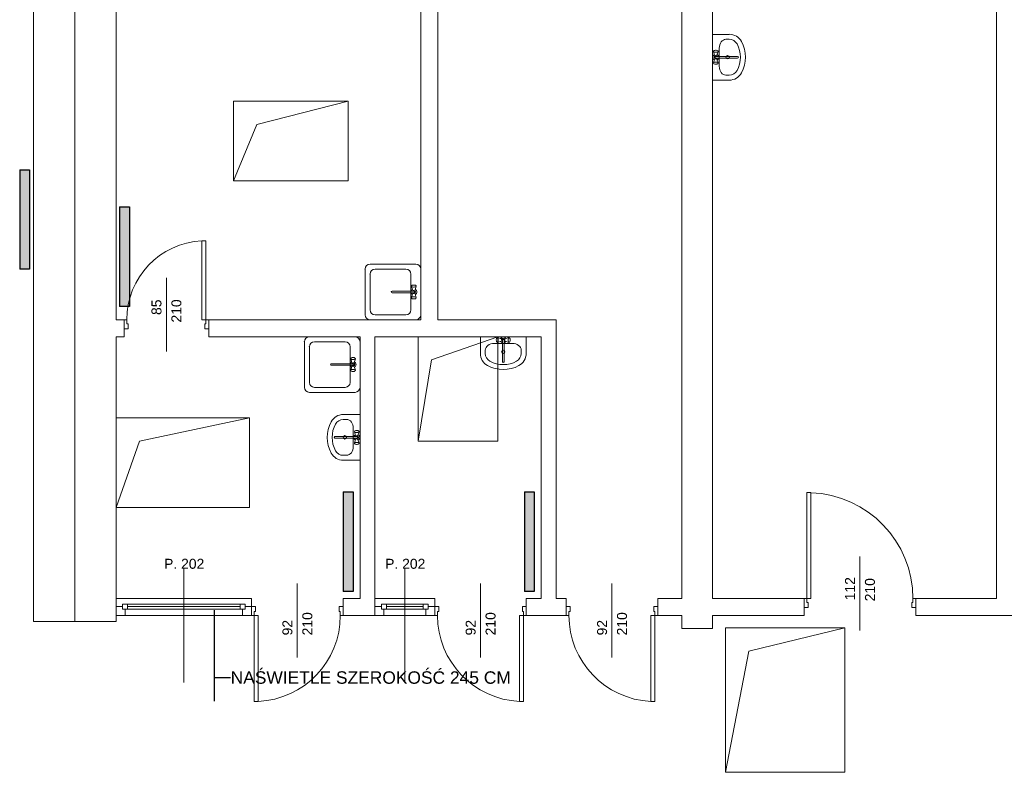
# Model space of a CAD drawing. Header units: millimetres. Extents: x 12683 to 90307, y 30842 to 62253.
# Tile 58 of 152: x 44235 to 45224, y 41675 to 42431. Entities that reach past the tile are written whole.
import ezdxf

# ---------------------------------------------------------------- set-up
doc = ezdxf.new("R2010")
doc.units = ezdxf.units.MM
doc.header["$LTSCALE"] = 0.6
doc.layers.add('zzz_podklady_drzwi_opisy', color=252, linetype='Continuous', lineweight=15)
doc.layers.add('zzz_podklady_sciany', color=252, linetype='Continuous', lineweight=15)
doc.layers.add('zzz_podklady_grzejniki_ist', color=252, linetype='Continuous')
doc.styles.add('GENERATED_STYLE_1', font='ARIAL.TTF')
doc.dimstyles.new('GENERATED_STYLE__5', dxfattribs={"dimtxt": 0.18, "dimasz": 91.2, "dimexe": 0.18, "dimexo": 0.0625, "dimgap": 0.09, "dimtad": 0, "dimtih": 1, "dimtoh": 1, "dimdec": 4, "dimzin": 0, "dimdsep": 46, "dimcen": 0.09, "dimadec": 0, "dimazin": 0, "dimtfac": 1, "dimtdec": 4, "dimtmove": 0, "dimatfit": 3, "dimldrblk": 'ARROWHEAD_5', "dimfxl": 1, "dimtolj": 1, "dimtzin": 0, "dimarcsym": 0})

# ---------------------------------------------------------------- blocks, each defined once
blk = doc.blocks.new('ARROWHEAD_5')
at = {"linetype": 'Continuous'}
blk.add_line((0, 0), (-1, 0), dxfattribs=at)
blk.add_solid([(-1, 0.2679), (0, 0), (-1, -0.2679), (-1, 0.2679)], dxfattribs=at)

msp = doc.modelspace()

# ---------------------------------------------------------------- hatches: boundary and pattern name
at = {"layer": 'zzz_podklady_grzejniki_ist'}
for points in [[(44234.72, 42180.36), (44244.72, 42180.36), (44244.72, 42280.36), (44234.72, 42280.36)], [(44335, 42143.02), (44345, 42143.02), (44345, 42243.02), (44335, 42243.02)], [(44559.5, 41856.76), (44569.5, 41856.76), (44569.5, 41956.76), (44559.5, 41956.76)], [(44741.5, 41856.76), (44751.5, 41856.76), (44751.5, 41956.76), (44741.5, 41956.76)]]:
    msp.add_hatch(color=256, dxfattribs=at).paths.add_polyline_path(points, flags=0)

# ---------------------------------------------------------------- linework, layer by layer
at = {"layer": 'zzz_podklady_drzwi_opisy'}
for p, q in [((44421.7, 42209.07), (44417.7, 42209.07)), ((44417.7, 42209.07), (44417.7, 42129.67)), ((44421.7, 42129.67), (44421.7, 42209.07)), ((44382, 42171.81), (44382, 42097.67)), ((44342.3, 42129.67), (44339.5, 42129.67)), ((44342.3, 42125.67), (44342.3, 42129.67)), ((44343.5, 42125.67), (44342.3, 42125.67)), ((44343.5, 42120.67), (44343.5, 42125.67)), ((44417.7, 42129.67), (44421.7, 42129.67)), ((44421.7, 42125.67), (44420.5, 42125.67)), ((44420.5, 42125.67), (44420.5, 42120.67)), ((44424.5, 42129.67), (44421.7, 42129.67)), ((44421.7, 42129.67), (44421.7, 42125.67)), ((44339.5, 42120.67), (44343.5, 42120.67)), ((44420.5, 42120.67), (44424.5, 42120.67)), ((45025.3, 41849.67), (45025.3, 41956.07)), ((45025.3, 41956.07), (45029.3, 41956.07)), ((45029.3, 41956.07), (45029.3, 41849.67)), ((45078.5, 41891.81), (45078.5, 41817.67)), ((44513.5, 41790.53), (44513.5, 41864.67)), ((44697.5, 41790.53), (44697.5, 41864.67)), ((44829.5, 41790.53), (44829.5, 41864.67)), ((45022.5, 41849.67), (45022.5, 41840.67)), ((45022.5, 41849.67), (45025.3, 41849.67)), ((45022.5, 41840.67), (45022.5, 41849.67)), ((45022.5, 41849.67), (45022.5, 41840.67)), ((45025.3, 41849.67), (45025.3, 41845.67)), ((45029.3, 41849.67), (45025.3, 41849.67)), ((45025.3, 41845.67), (45026.5, 41845.67)), ((45026.5, 41845.67), (45026.5, 41840.67)), ((45130.5, 41840.67), (45130.5, 41845.67)), ((45130.5, 41845.67), (45131.7, 41845.67)), ((45131.7, 41845.67), (45131.7, 41849.67)), ((45131.7, 41849.67), (45134.5, 41849.67)), ((45134.5, 41849.67), (45134.5, 41840.67)), ((45134.5, 41849.67), (45134.5, 41840.67)), ((45134.5, 41849.67), (45134.5, 41840.67)), ((44471.5, 41841.67), (44467.5, 41841.67)), ((44470.3, 41832.67), (44470.3, 41836.67)), ((44470.3, 41836.67), (44471.5, 41836.67)), ((44471.5, 41836.67), (44471.5, 41841.67)), ((44559.5, 41841.67), (44555.5, 41841.67)), ((44555.5, 41841.67), (44555.5, 41836.67)), ((44555.5, 41836.67), (44556.7, 41836.67)), ((44651.5, 41841.67), (44655.5, 41841.67)), ((44655.5, 41836.67), (44654.3, 41836.67)), ((44654.3, 41836.67), (44654.3, 41832.67)), ((44655.5, 41841.67), (44655.5, 41836.67)), ((44739.5, 41836.67), (44739.5, 41841.67)), ((44739.5, 41841.67), (44743.5, 41841.67)), ((44740.7, 41836.67), (44739.5, 41836.67)), ((44740.7, 41832.67), (44740.7, 41836.67)), ((44783.5, 41841.67), (44787.5, 41841.67)), ((44787.5, 41836.67), (44786.3, 41836.67)), ((44786.3, 41836.67), (44786.3, 41832.67)), ((44787.5, 41841.67), (44787.5, 41836.67)), ((44871.5, 41836.67), (44871.5, 41841.67)), ((44871.5, 41841.67), (44875.5, 41841.67)), ((44872.7, 41836.67), (44871.5, 41836.67)), ((44872.7, 41832.67), (44872.7, 41836.67)), ((45026.5, 41840.67), (45022.5, 41840.67)), ((45134.5, 41840.67), (45130.5, 41840.67)), ((44467.5, 41832.67), (44470.3, 41832.67)), ((44470.3, 41832.67), (44470.3, 41746.27)), ((44474.3, 41832.67), (44470.3, 41832.67)), ((44474.3, 41746.27), (44474.3, 41832.67)), ((44654.3, 41832.67), (44651.5, 41832.67)), ((44736.7, 41746.27), (44736.7, 41832.67)), ((44736.7, 41832.67), (44740.7, 41832.67)), ((44743.5, 41832.67), (44740.7, 41832.67)), ((44740.7, 41832.67), (44740.7, 41746.27)), ((44786.3, 41832.67), (44783.5, 41832.67)), ((44868.7, 41746.27), (44868.7, 41832.67)), ((44868.7, 41832.67), (44872.7, 41832.67)), ((44875.5, 41832.67), (44872.7, 41832.67)), ((44872.7, 41832.67), (44872.7, 41746.27)), ((44470.3, 41746.27), (44474.3, 41746.27)), ((44740.7, 41746.27), (44736.7, 41746.27)), ((44872.7, 41746.27), (44868.7, 41746.27))]:
    msp.add_line(p, q, dxfattribs=at)
for centre, radius, start, end in [((44421.7, 42129.67), 79.4, 92.88766, 180), ((45025.3, 41849.67), 106.4, 0, 87.84552), ((44470.3, 41832.67), 86.4, 272.65353, 0), ((44740.7, 41832.67), 86.4, 180, 267.34647), ((44872.7, 41832.67), 86.4, 180, 267.34647)]:
    msp.add_arc(centre, radius, start, end, dxfattribs=at)
at = {"layer": 'zzz_podklady_grzejniki_ist'}
for p, q in [((44234.72, 42280.36), (44244.72, 42280.36)), ((44234.72, 42280.36), (44234.72, 42180.36)), ((44244.72, 42280.36), (44244.72, 42180.36)), ((44335, 42243.02), (44345, 42243.02)), ((44335, 42243.02), (44335, 42143.02)), ((44345, 42243.02), (44345, 42143.02)), ((44244.72, 42180.36), (44234.72, 42180.36)), ((44345, 42143.02), (44335, 42143.02)), ((44559.5, 41956.76), (44569.5, 41956.76)), ((44559.5, 41956.76), (44559.5, 41856.76)), ((44569.5, 41956.76), (44569.5, 41856.76)), ((44741.5, 41956.76), (44751.5, 41956.76)), ((44741.5, 41956.76), (44741.5, 41856.76)), ((44751.5, 41956.76), (44751.5, 41856.76)), ((44569.5, 41856.76), (44559.5, 41856.76)), ((44751.5, 41856.76), (44741.5, 41856.76))]:
    msp.add_line(p, q, dxfattribs=at)
at = {"layer": 'zzz_podklady_sciany'}
for p, q in [((44248.5, 42691.67), (44248.5, 41826.67)), ((44290, 41826.67), (44290, 42691.67)), ((44331.5, 42129.67), (44331.5, 42488.67)), ((44637.5, 42488.67), (44637.5, 42129.67)), ((44654.5, 42129.67), (44654.5, 42488.67)), ((44899.5, 42488.67), (44899.5, 41849.67)), ((44930.5, 41849.67), (44930.5, 42488.67)), ((45215.5, 42488.67), (45215.5, 41849.67)), ((44930.5, 42416.37), (44947.3, 42416.37)), ((44930.5, 42416.37), (44930.5, 42370.37)), ((44943.94, 42411.37), (44947.3, 42411.37)), ((44931.52, 42399.41), (44931.37, 42399.13)), ((44931.37, 42399.13), (44931.52, 42398.85)), ((44932.57, 42395.38), (44931.37, 42399.13)), ((44931.52, 42399.41), (44931.89, 42399.93)), ((44932.24, 42400.14), (44931.89, 42399.93)), ((44932.77, 42400.29), (44932.24, 42400.14)), ((44933.43, 42400.37), (44932.77, 42400.29)), ((44934.12, 42400.37), (44933.43, 42400.37)), ((44934.77, 42400.29), (44934.12, 42400.37)), ((44935.31, 42400.14), (44934.77, 42400.29)), ((44934.98, 42395.38), (44936.17, 42399.13)), ((44935.65, 42399.93), (44935.31, 42400.14)), ((44936.03, 42399.41), (44935.65, 42399.93)), ((44936.17, 42399.13), (44936.03, 42399.41)), ((44936.03, 42398.85), (44936.17, 42399.13)), ((44937.27, 42402.48), (44937.27, 42384.26)), ((44932.57, 42391.36), (44931.37, 42387.61)), ((44931.52, 42398.85), (44931.93, 42398.6)), ((44931.93, 42398.6), (44932.57, 42398.42)), ((44932.57, 42398.42), (44933.36, 42398.32)), ((44933.36, 42398.32), (44934.19, 42398.32)), ((44955.66, 42394.16), (44933.63, 42394.16)), ((44933.63, 42392.59), (44955.66, 42392.59)), ((44934.19, 42398.32), (44934.97, 42398.42)), ((44934.97, 42398.42), (44935.61, 42398.6)), ((44934.98, 42391.36), (44936.17, 42387.61)), ((44935.61, 42398.6), (44936.03, 42398.85)), ((44931.52, 42387.9), (44931.37, 42387.61)), ((44931.37, 42387.61), (44931.52, 42387.33)), ((44931.93, 42388.14), (44931.52, 42387.9)), ((44931.52, 42387.33), (44931.89, 42386.82)), ((44931.89, 42386.82), (44932.24, 42386.61)), ((44932.57, 42388.33), (44931.93, 42388.14)), ((44932.24, 42386.61), (44932.77, 42386.46)), ((44933.36, 42388.42), (44932.57, 42388.33)), ((44932.77, 42386.46), (44933.43, 42386.38)), ((44934.19, 42388.42), (44933.36, 42388.42)), ((44933.43, 42386.38), (44934.12, 42386.38)), ((44934.12, 42386.38), (44934.77, 42386.46)), ((44934.97, 42388.33), (44934.19, 42388.42)), ((44934.77, 42386.46), (44935.31, 42386.61)), ((44935.61, 42388.14), (44934.97, 42388.33)), ((44935.31, 42386.61), (44935.65, 42386.82)), ((44936.03, 42387.9), (44935.61, 42388.14)), ((44936.03, 42387.33), (44935.65, 42386.82)), ((44936.17, 42387.61), (44936.03, 42387.9)), ((44936.03, 42387.33), (44936.17, 42387.61)), ((44937.27, 42384.26), (44937.27, 42384.26)), ((44930.5, 42370.37), (44947.3, 42370.37)), ((44943.94, 42375.37), (44947.3, 42375.37)), ((44564.5, 42349.17), (44449.5, 42349.17)), ((44449.5, 42349.17), (44449.5, 42269.17)), ((44472.88, 42325.79), (44564.5, 42349.17)), ((44564.5, 42269.17), (44564.5, 42349.17)), ((44472.88, 42325.79), (44449.5, 42269.17)), ((44449.5, 42269.17), (44564.5, 42269.17)), ((44632.5, 42185.55), (44586.62, 42185.55)), ((44581.62, 42180.55), (44581.62, 42134.67)), ((44586.62, 42175.55), (44586.62, 42139.67)), ((44622.5, 42180.55), (44591.62, 42180.55)), ((44627.5, 42139.67), (44627.5, 42175.55)), ((44637.5, 42134.67), (44637.5, 42180.55)), ((44628.25, 42163.65), (44628.1, 42163.37)), ((44628.1, 42163.37), (44628.25, 42163.09)), ((44629.3, 42159.62), (44628.1, 42163.37)), ((44628.25, 42163.65), (44628.62, 42164.17)), ((44628.25, 42163.09), (44628.66, 42162.84)), ((44628.97, 42164.37), (44628.62, 42164.17)), ((44628.66, 42162.84), (44629.3, 42162.66)), ((44629.5, 42164.52), (44628.97, 42164.37)), ((44629.3, 42162.66), (44630.09, 42162.56)), ((44630.16, 42164.61), (44629.5, 42164.52)), ((44630.09, 42162.56), (44630.92, 42162.56)), ((44630.85, 42164.61), (44630.16, 42164.61)), ((44631.5, 42164.52), (44630.85, 42164.61)), ((44630.92, 42162.56), (44631.7, 42162.66)), ((44632.04, 42164.37), (44631.5, 42164.52)), ((44631.7, 42162.66), (44632.34, 42162.84)), ((44631.71, 42159.62), (44632.9, 42163.37)), ((44632.38, 42164.17), (44632.04, 42164.37)), ((44632.34, 42162.84), (44632.76, 42163.09)), ((44632.76, 42163.65), (44632.38, 42164.17)), ((44632.9, 42163.37), (44632.76, 42163.65)), ((44632.76, 42163.09), (44632.9, 42163.37)), ((44630.64, 42158.4), (44608.62, 42158.4)), ((44608.62, 42156.82), (44630.64, 42156.82)), ((44629.3, 42155.6), (44628.1, 42151.85)), ((44628.25, 42152.13), (44628.1, 42151.85)), ((44628.1, 42151.85), (44628.25, 42151.57)), ((44628.66, 42152.38), (44628.25, 42152.13)), ((44629.3, 42152.56), (44628.66, 42152.38)), ((44630.09, 42152.66), (44629.3, 42152.56)), ((44630.92, 42152.66), (44630.09, 42152.66)), ((44631.7, 42152.56), (44630.92, 42152.66)), ((44632.34, 42152.38), (44631.7, 42152.56)), ((44631.71, 42155.6), (44632.9, 42151.85)), ((44632.76, 42152.13), (44632.34, 42152.38)), ((44632.9, 42151.85), (44632.76, 42152.13)), ((44632.76, 42151.57), (44632.9, 42151.85)), ((44628.25, 42151.57), (44628.62, 42151.05)), ((44628.62, 42151.05), (44628.97, 42150.85)), ((44628.97, 42150.85), (44629.5, 42150.69)), ((44629.5, 42150.69), (44630.16, 42150.61)), ((44630.16, 42150.61), (44630.85, 42150.61)), ((44630.85, 42150.61), (44631.5, 42150.69)), ((44631.5, 42150.69), (44632.04, 42150.85)), ((44632.04, 42150.85), (44632.38, 42151.05)), ((44632.76, 42151.57), (44632.38, 42151.05)), ((44591.62, 42134.67), (44622.5, 42134.67)), ((44339.5, 42129.67), (44331.5, 42129.67)), ((44339.5, 42129.67), (44339.5, 42120.67)), ((44339.5, 42129.67), (44339.5, 42120.67)), ((44339.5, 42129.67), (44339.5, 42120.67)), ((44424.5, 42129.67), (44424.5, 42120.67)), ((44637.5, 42129.67), (44424.5, 42129.67)), ((44424.5, 42120.67), (44424.5, 42129.67)), ((44424.5, 42129.67), (44424.5, 42120.67)), ((44586.62, 42129.67), (44632.5, 42129.67)), ((44773.5, 42129.67), (44654.5, 42129.67)), ((44773.5, 41849.67), (44773.5, 42129.67)), ((44331.5, 42112.67), (44339.5, 42112.67)), ((44331.5, 41849.67), (44331.5, 42112.67)), ((44339.5, 42120.67), (44339.5, 42112.67)), ((44424.5, 42120.67), (44424.5, 42112.67)), ((44424.5, 42112.67), (44576.5, 42112.67)), ((44571.5, 42112.67), (44525.62, 42112.67)), ((44576.5, 42112.67), (44576.5, 41849.67)), ((44591.5, 42112.67), (44758.5, 42112.67)), ((44591.5, 41849.67), (44591.5, 42112.67)), ((44725, 42112.67), (44625, 42112.67)), ((44635, 42112.67), (44635, 42007.67)), ((44648.38, 42089.29), (44715, 42112.67)), ((44697.33, 42112.67), (44697.33, 42095.87)), ((44697.33, 42112.67), (44743.33, 42112.67)), ((44715, 42007.67), (44715, 42112.67)), ((44743.33, 42112.67), (44743.33, 42095.87)), ((44758.5, 42112.67), (44758.5, 41849.67)), ((44520.62, 42107.67), (44520.62, 42061.79)), ((44525.62, 42102.67), (44525.62, 42066.79)), ((44561.5, 42107.67), (44530.62, 42107.67)), ((44566.5, 42066.79), (44566.5, 42102.67)), ((44576.5, 42061.79), (44576.5, 42107.67)), ((44711.22, 42105.9), (44729.44, 42105.9)), ((44713.34, 42109.75), (44713.42, 42110.4)), ((44713.34, 42109.05), (44713.34, 42109.75)), ((44713.42, 42108.4), (44713.34, 42109.05)), ((44713.42, 42110.4), (44713.57, 42110.93)), ((44713.57, 42107.87), (44713.42, 42108.4)), ((44713.57, 42110.93), (44713.78, 42111.28)), ((44713.78, 42107.52), (44713.57, 42107.87)), ((44714.29, 42111.66), (44713.78, 42111.28)), ((44714.29, 42107.14), (44713.78, 42107.52)), ((44714.29, 42111.66), (44714.57, 42111.8)), ((44714.57, 42107), (44714.29, 42107.14)), ((44714.57, 42111.8), (44714.85, 42111.66)), ((44718.32, 42110.6), (44714.57, 42111.8)), ((44718.32, 42108.2), (44714.57, 42107)), ((44714.85, 42107.14), (44714.57, 42107)), ((44714.85, 42111.66), (44715.1, 42111.24)), ((44715.1, 42107.56), (44714.85, 42107.14)), ((44715.1, 42111.24), (44715.28, 42110.6)), ((44715.28, 42108.2), (44715.1, 42107.56)), ((44715.28, 42110.6), (44715.38, 42109.82)), ((44715.38, 42108.98), (44715.28, 42108.2)), ((44715.38, 42109.82), (44715.38, 42108.98)), ((44719.54, 42087.51), (44719.54, 42109.54)), ((44721.12, 42109.54), (44721.12, 42087.51)), ((44722.34, 42110.6), (44726.09, 42111.8)), ((44722.34, 42108.2), (44726.09, 42107)), ((44725.28, 42109.82), (44725.38, 42110.6)), ((44725.28, 42108.98), (44725.28, 42109.82)), ((44725.38, 42108.2), (44725.28, 42108.98)), ((44725.38, 42110.6), (44725.56, 42111.24)), ((44725.56, 42107.56), (44725.38, 42108.2)), ((44725.56, 42111.24), (44725.81, 42111.66)), ((44725.81, 42107.14), (44725.56, 42107.56)), ((44725.81, 42111.66), (44726.09, 42111.8)), ((44726.09, 42107), (44725.81, 42107.14)), ((44726.09, 42111.8), (44726.37, 42111.66)), ((44726.37, 42107.14), (44726.09, 42107)), ((44726.37, 42111.66), (44726.89, 42111.28)), ((44726.37, 42107.14), (44726.89, 42107.52)), ((44726.89, 42111.28), (44727.09, 42110.93)), ((44727.09, 42107.87), (44726.89, 42107.52)), ((44727.09, 42110.93), (44727.25, 42110.4)), ((44727.25, 42108.4), (44727.09, 42107.87)), ((44727.25, 42110.4), (44727.33, 42109.75)), ((44727.33, 42109.05), (44727.25, 42108.4)), ((44727.33, 42109.75), (44727.33, 42109.05)), ((44729.44, 42105.9), (44729.44, 42105.9)), ((44702.33, 42099.23), (44702.33, 42095.87)), ((44738.33, 42099.23), (44738.33, 42095.87)), ((44569.64, 42085.52), (44547.62, 42085.52)), ((44547.62, 42083.94), (44569.64, 42083.94)), ((44567.25, 42090.77), (44567.1, 42090.49)), ((44567.1, 42090.49), (44567.25, 42090.21)), ((44568.3, 42086.74), (44567.1, 42090.49)), ((44568.3, 42082.72), (44567.1, 42078.97)), ((44567.25, 42090.77), (44567.62, 42091.29)), ((44567.25, 42090.21), (44567.66, 42089.96)), ((44567.97, 42091.49), (44567.62, 42091.29)), ((44567.66, 42089.96), (44568.3, 42089.78)), ((44568.5, 42091.64), (44567.97, 42091.49)), ((44568.3, 42089.78), (44569.09, 42089.68)), ((44569.16, 42091.73), (44568.5, 42091.64)), ((44569.09, 42089.68), (44569.92, 42089.68)), ((44569.85, 42091.73), (44569.16, 42091.73)), ((44570.5, 42091.64), (44569.85, 42091.73)), ((44569.92, 42089.68), (44570.7, 42089.78)), ((44571.04, 42091.49), (44570.5, 42091.64)), ((44570.7, 42089.78), (44571.34, 42089.96)), ((44570.71, 42086.74), (44571.9, 42090.49)), ((44570.71, 42082.72), (44571.9, 42078.97)), ((44571.38, 42091.29), (44571.04, 42091.49)), ((44571.34, 42089.96), (44571.76, 42090.21)), ((44571.76, 42090.77), (44571.38, 42091.29)), ((44571.9, 42090.49), (44571.76, 42090.77)), ((44571.76, 42090.21), (44571.9, 42090.49)), ((44648.38, 42089.29), (44635, 42007.67)), ((44567.25, 42079.25), (44567.1, 42078.97)), ((44567.1, 42078.97), (44567.25, 42078.69)), ((44567.66, 42079.5), (44567.25, 42079.25)), ((44567.25, 42078.69), (44567.62, 42078.17)), ((44567.62, 42078.17), (44567.97, 42077.97)), ((44568.3, 42079.68), (44567.66, 42079.5)), ((44567.97, 42077.97), (44568.5, 42077.81)), ((44569.09, 42079.78), (44568.3, 42079.68)), ((44568.5, 42077.81), (44569.16, 42077.73)), ((44569.92, 42079.78), (44569.09, 42079.78)), ((44569.16, 42077.73), (44569.85, 42077.73)), ((44569.85, 42077.73), (44570.5, 42077.81)), ((44570.7, 42079.68), (44569.92, 42079.78)), ((44570.5, 42077.81), (44571.04, 42077.97)), ((44571.34, 42079.5), (44570.7, 42079.68)), ((44571.04, 42077.97), (44571.38, 42078.17)), ((44571.76, 42079.25), (44571.34, 42079.5)), ((44571.76, 42078.69), (44571.38, 42078.17)), ((44571.9, 42078.97), (44571.76, 42079.25)), ((44571.76, 42078.69), (44571.9, 42078.97)), ((44525.62, 42056.79), (44571.5, 42056.79)), ((44530.62, 42061.79), (44561.5, 42061.79)), ((44576.5, 42034.54), (44559.7, 42034.54)), ((44576.5, 42034.54), (44576.5, 41988.54)), ((44331.5, 42031.17), (44331.5, 41931.17)), ((44465.5, 42031.17), (44331.5, 42031.17)), ((44354.88, 42007.79), (44465.5, 42031.17)), ((44465.5, 41941.17), (44465.5, 42031.17)), ((44563.06, 42029.54), (44559.7, 42029.54)), ((44569.73, 42020.65), (44569.73, 42002.43)), ((44570.83, 42017.3), (44570.98, 42017.58)), ((44570.98, 42017.02), (44570.83, 42017.3)), ((44572.03, 42013.55), (44570.83, 42017.3)), ((44570.98, 42017.58), (44571.35, 42018.1)), ((44571.39, 42016.77), (44570.98, 42017.02)), ((44571.35, 42018.1), (44571.7, 42018.3)), ((44572.03, 42016.59), (44571.39, 42016.77)), ((44571.7, 42018.3), (44572.23, 42018.46)), ((44572.82, 42016.49), (44572.03, 42016.59)), ((44572.23, 42018.46), (44572.89, 42018.54)), ((44573.65, 42016.49), (44572.82, 42016.49)), ((44572.89, 42018.54), (44573.58, 42018.54)), ((44573.58, 42018.54), (44574.23, 42018.46)), ((44574.43, 42016.59), (44573.65, 42016.49)), ((44574.23, 42018.46), (44574.77, 42018.3)), ((44575.07, 42016.77), (44574.43, 42016.59)), ((44574.44, 42013.55), (44575.63, 42017.3)), ((44574.77, 42018.3), (44575.11, 42018.1)), ((44575.49, 42017.02), (44575.07, 42016.77)), ((44575.49, 42017.58), (44575.11, 42018.1)), ((44575.49, 42017.58), (44575.63, 42017.3)), ((44575.63, 42017.3), (44575.49, 42017.02)), ((44354.88, 42007.79), (44331.5, 41941.17)), ((44551.35, 42012.33), (44573.37, 42012.33)), ((44573.37, 42010.75), (44551.35, 42010.75)), ((44572.03, 42009.53), (44570.83, 42005.78)), ((44570.83, 42005.78), (44570.98, 42006.06)), ((44570.98, 42005.5), (44570.83, 42005.78)), ((44570.98, 42006.06), (44571.39, 42006.31)), ((44570.98, 42005.5), (44571.35, 42004.98)), ((44571.7, 42004.78), (44571.35, 42004.98)), ((44571.39, 42006.31), (44572.03, 42006.49)), ((44572.23, 42004.63), (44571.7, 42004.78)), ((44572.03, 42006.49), (44572.82, 42006.59)), ((44572.89, 42004.55), (44572.23, 42004.63)), ((44572.82, 42006.59), (44573.65, 42006.59)), ((44573.58, 42004.55), (44572.89, 42004.55)), ((44574.23, 42004.63), (44573.58, 42004.55)), ((44573.65, 42006.59), (44574.43, 42006.49)), ((44574.77, 42004.78), (44574.23, 42004.63)), ((44574.43, 42006.49), (44575.07, 42006.31)), ((44574.44, 42009.53), (44575.63, 42005.78)), ((44575.11, 42004.98), (44574.77, 42004.78)), ((44575.07, 42006.31), (44575.49, 42006.06)), ((44575.49, 42005.5), (44575.11, 42004.98)), ((44575.49, 42006.06), (44575.63, 42005.78)), ((44575.63, 42005.78), (44575.49, 42005.5)), ((44635, 42007.67), (44715, 42007.67)), ((44569.74, 42002.43), (44569.73, 42002.43)), ((44563.06, 41993.54), (44559.7, 41993.54)), ((44576.5, 41988.54), (44559.7, 41988.54)), ((44331.5, 41941.17), (44465.5, 41941.17)), ((44331.5, 41841.67), (44331.5, 41849.67)), ((44467.5, 41849.67), (44331.5, 41849.67)), ((44467.5, 41832.67), (44467.5, 41849.67)), ((44559.5, 41841.67), (44559.5, 41849.67)), ((44576.5, 41849.67), (44559.5, 41849.67)), ((44591.5, 41841.67), (44591.5, 41849.67)), ((44651.5, 41849.67), (44591.5, 41849.67)), ((44651.5, 41832.67), (44651.5, 41849.67)), ((44743.5, 41841.67), (44743.5, 41849.67)), ((44758.5, 41849.67), (44743.5, 41849.67)), ((44783.5, 41849.67), (44773.5, 41849.67)), ((44783.5, 41841.67), (44783.5, 41849.67)), ((44875.5, 41841.67), (44875.5, 41849.67)), ((44899.5, 41849.67), (44875.5, 41849.67)), ((45022.5, 41849.67), (44930.5, 41849.67)), ((45022.5, 41849.67), (45022.5, 41832.67)), ((45134.5, 41849.67), (45134.5, 41832.67)), ((45215.5, 41849.67), (45134.5, 41849.67)), ((44331.5, 41832.67), (44331.5, 41841.67)), ((44331.5, 41841.67), (44331.5, 41832.67)), ((44331.5, 41832.67), (44331.5, 41841.67)), ((44467.5, 41832.67), (44467.5, 41841.67)), ((44467.5, 41832.67), (44467.5, 41841.67)), ((44467.5, 41841.67), (44467.5, 41832.67)), ((44467.5, 41832.67), (44467.5, 41841.67)), ((44556.7, 41836.67), (44556.7, 41832.67)), ((44559.5, 41832.67), (44559.5, 41841.67)), ((44559.5, 41832.67), (44559.5, 41841.67)), ((44559.5, 41832.67), (44559.5, 41841.67)), ((44591.5, 41832.67), (44591.5, 41841.67)), ((44591.5, 41841.67), (44591.5, 41832.67)), ((44591.5, 41832.67), (44591.5, 41841.67)), ((44651.5, 41832.67), (44651.5, 41841.67)), ((44651.5, 41832.67), (44651.5, 41841.67)), ((44651.5, 41832.67), (44651.5, 41841.67)), ((44743.5, 41832.67), (44743.5, 41841.67)), ((44743.5, 41841.67), (44743.5, 41832.67)), ((44743.5, 41832.67), (44743.5, 41841.67)), ((44783.5, 41832.67), (44783.5, 41841.67)), ((44783.5, 41832.67), (44783.5, 41841.67)), ((44783.5, 41832.67), (44783.5, 41841.67)), ((44875.5, 41832.67), (44875.5, 41841.67)), ((44875.5, 41841.67), (44875.5, 41832.67)), ((44875.5, 41832.67), (44875.5, 41841.67)), ((44248.5, 41826.67), (44331.5, 41826.67)), ((44467.5, 41832.67), (44331.5, 41832.67)), ((44331.5, 41826.67), (44331.5, 41832.67)), ((44556.7, 41832.67), (44559.5, 41832.67)), ((44559.5, 41832.67), (44591.5, 41832.67)), ((44651.5, 41832.67), (44591.5, 41832.67)), ((44743.5, 41832.67), (44783.5, 41832.67)), ((44875.5, 41832.67), (44899.5, 41832.67)), ((44899.5, 41832.67), (44899.5, 41819.67)), ((44930.5, 41832.67), (45022.5, 41832.67)), ((44930.5, 41819.67), (44930.5, 41832.67)), ((45134.5, 41832.67), (45331.5, 41832.67)), ((44899.5, 41819.67), (44930.5, 41819.67)), ((44943.5, 41820.17), (44943.5, 41675.17)), ((45063.5, 41820.17), (44943.5, 41820.17)), ((44966.88, 41796.79), (45063.5, 41820.17)), ((45063.5, 41675.17), (45063.5, 41820.17)), ((44966.88, 41796.79), (44943.5, 41675.17)), ((44943.5, 41675.17), (45063.5, 41675.17))]:
    msp.add_line(p, q, dxfattribs=at)
for centre in [(44945.69, 42393.37), (44720.33, 42097.48), (44561.31, 42011.54)]:
    msp.add_circle(centre, 1.75, dxfattribs=at)
for centre, radius, start, end in [((44947.3, 42402.49), 13.89, 28.47456, 90), ((44947.3, 42402.49), 8.89, 28.47456, 90), ((44930.5, 42393.37), 33, 331.52544, 28.47456), ((44930.5, 42393.37), 28, 331.52544, 28.47456), ((44933.77, 42393.37), 3, 117.97653, 242.02347), ((44933.77, 42393.37), 1.68, 28.05488, 331.94512), ((44933.77, 42393.37), 0.8, 100, 260), ((44933.77, 42393.37), 3, 15.22531, 62.02347), ((44933.77, 42393.37), 3, 297.97653, 344.77469), ((44955.66, 42393.37), 0.788, 270, 90), ((44947.3, 42384.26), 8.89, 270, 331.52544), ((44947.3, 42384.26), 13.89, 270, 331.52544), ((44586.62, 42180.55), 5, 90, 180), ((44632.5, 42180.55), 5, 0, 90), ((44591.62, 42175.55), 5, 90, 180), ((44622.5, 42175.55), 5, 0, 90), ((44608.62, 42157.61), 0.788, 90, 270), ((44630.5, 42157.61), 3, 117.97653, 164.77469), ((44630.5, 42157.61), 3, 195.22531, 242.02347), ((44630.5, 42157.61), 1.68, 208.05488, 151.94512), ((44630.5, 42157.61), 0.8, 280, 80), ((44630.5, 42157.61), 3, 297.97653, 62.02347), ((44586.62, 42134.67), 5, 180, 270), ((44591.62, 42139.67), 5, 180, 270), ((44622.5, 42139.67), 5, 270, 0), ((44632.5, 42134.67), 5, 270, 0), ((44525.62, 42107.67), 5, 90, 180), ((44571.5, 42107.67), 5, 0, 90), ((44720.33, 42109.4), 3, 27.97653, 152.02347), ((44530.62, 42102.67), 5, 90, 180), ((44561.5, 42102.67), 5, 0, 90), ((44720.33, 42109.4), 3, 207.97653, 254.77469), ((44720.33, 42109.4), 1.68, 298.05488, 241.94512), ((44720.33, 42109.4), 0.8, 10, 170), ((44720.33, 42109.4), 3, 285.22531, 332.02347), ((44711.22, 42095.87), 13.89, 180, 241.52544), ((44711.22, 42095.87), 8.89, 180, 241.52544), ((44729.44, 42095.87), 8.89, 298.47456, 0), ((44729.44, 42095.87), 13.89, 298.47456, 0), ((44547.62, 42084.73), 0.788, 90, 270), ((44569.5, 42084.73), 3, 117.97653, 164.77469), ((44569.5, 42084.73), 3, 195.22531, 242.02347), ((44569.5, 42084.73), 1.68, 208.05488, 151.94512), ((44569.5, 42084.73), 0.8, 280, 80), ((44569.5, 42084.73), 3, 297.97653, 62.02347), ((44720.33, 42112.67), 33, 241.52544, 298.47456), ((44720.33, 42112.67), 28, 241.52544, 298.47456), ((44720.33, 42087.51), 0.788, 180, 0), ((44530.62, 42066.79), 5, 180, 270), ((44561.5, 42066.79), 5, 270, 0), ((44525.62, 42061.79), 5, 180, 270), ((44571.5, 42061.79), 5, 270, 0), ((44559.7, 42020.65), 13.89, 90, 151.52544), ((44576.5, 42011.54), 33, 151.52544, 208.47456), ((44576.5, 42011.54), 28, 151.52544, 208.47456), ((44559.7, 42020.65), 8.89, 90, 151.52544), ((44573.23, 42011.54), 3, 117.97653, 164.77469), ((44573.23, 42011.54), 3, 297.97653, 62.02347), ((44551.35, 42011.54), 0.788, 90, 270), ((44573.23, 42011.54), 3, 195.22531, 242.02347), ((44573.23, 42011.54), 1.68, 208.05488, 151.94512), ((44573.23, 42011.54), 0.8, 280, 80), ((44559.7, 42002.43), 13.89, 208.47456, 270), ((44559.7, 42002.43), 8.89, 208.47456, 270)]:
    msp.add_arc(centre, radius, start, end, dxfattribs=at)
for centre, major_axis, start_param, end_param in [((44943.94, 42402.48), (0, -8.89), 3.141593, 4.712389), ((44943.94, 42384.26), (0, 8.89), 1.570796, 3.141593)]:
    msp.add_ellipse(centre, major_axis=major_axis, ratio=0.750558, start_param=start_param, end_param=end_param, dxfattribs=at)
at = {"layer": 'zzz_podklady_sciany', "extrusion": (0, 0, -1)}
for centre, major_axis, start_param, end_param in [((44711.22, 42099.23), (8.89, 0), 3.141593, 4.712389), ((44729.44, 42099.23), (-8.89, 0), 1.570796, 3.141593), ((44563.06, 42020.65), (0, -8.89), 3.141593, 4.712389), ((44563.06, 42002.43), (0, 8.89), 1.570796, 3.141593)]:
    msp.add_ellipse(centre, major_axis=major_axis, ratio=0.750558, start_param=start_param, end_param=end_param, dxfattribs=at)
at = {"layer": 'zzz_podklady_sciany'}
for p in [(44581.62, 42180.55), (44586.62, 42175.55), (44520.62, 42107.67), (44525.62, 42102.67)]:
    msp.add_point(p, dxfattribs=at)

# ---------------------------------------------------------------- texts
at = {"layer": 'zzz_podklady_drzwi_opisy', "char_height": 10, "attachment_point": 7, "rotation": 90, "style": 'GENERATED_STYLE_1'}
for s, insert in [('{85}', (44377.21, 42134.49)), ('{210}', (44397.21, 42126.9)), ('{112}', (45073.54, 41847.91)), ('{210}', (45093.71, 41846.9)), ('{92}', (44508.71, 41812.67)), ('{210}', (44528.71, 41812.67)), ('{92}', (44692.71, 41812.67)), ('{210}', (44712.71, 41812.67)), ('{92}', (44824.71, 41812.67)), ('{210}', (44844.71, 41812.67))]:
    msp.add_mtext(s, dxfattribs=dict(at, insert=insert))
at = {"layer": 'zzz_podklady_drzwi_opisy', "char_height": 10, "attachment_point": 7, "style": 'GENERATED_STYLE_1'}
for insert in [(44379.71, 41879.46), (44601.71, 41879.46)]:
    msp.add_mtext('{P. 202}', dxfattribs=dict(at, insert=insert))
at = {"layer": 'zzz_podklady_drzwi_opisy', "insert": (44446.57, 41770.26), "char_height": 12.5, "width": 276.3432, "attachment_point": 4, "style": 'GENERATED_STYLE_1'}
msp.add_mtext('{NAŚWIETLE SZEROKOŚĆ 245 CM}', dxfattribs=at)

# ---------------------------------------------------------------- next in the draw order: wipeouts: each hides what was drawn before it
at = {"ltscale": 4655.947482}
msp.add_wipeout([(44343, 41844.17), (44343, 41839.17), (44340.5, 41839.17), (44340.5, 41832.67), (44458.5, 41832.67), (44458.5, 41839.17), (44456, 41839.17), (44456, 41844.17)], dxfattribs=at).dxf.layer = 'zzz_podklady_sciany'
at = {"ltscale": 1686.066601}
msp.add_wipeout([(44603, 41844.17), (44603, 41839.17), (44600.5, 41839.17), (44600.5, 41832.67), (44642.5, 41832.67), (44642.5, 41839.17), (44640, 41839.17), (44640, 41844.17)], dxfattribs=at).dxf.layer = 'zzz_podklady_sciany'

# ---------------------------------------------------------------- next in the draw order: linework, layer by layer
at = {"layer": 'zzz_podklady_drzwi_opisy'}
for p, q in [((44399.5, 41765.53), (44399.5, 41879.67)), ((44621.5, 41765.53), (44621.5, 41879.67))]:
    msp.add_line(p, q, dxfattribs=at)
at = {"layer": 'zzz_podklady_sciany'}
for p, q in [((44338, 41841.67), (44331.5, 41841.67)), ((44343, 41844.17), (44338, 41844.17)), ((44338, 41844.17), (44338, 41839.17)), ((44338, 41839.17), (44338, 41841.67)), ((44340.5, 41839.17), (44338, 41839.17)), ((44338, 41839.17), (44343, 41839.17)), ((44340.5, 41832.67), (44340.5, 41839.17)), ((44456, 41844.17), (44343, 41844.17)), ((44456, 41844.17), (44343, 41844.17)), ((44343, 41839.17), (44343, 41844.17)), ((44456, 41841.67), (44343, 41841.67)), ((44456, 41839.17), (44343, 41839.17)), ((44461, 41844.17), (44456, 41844.17)), ((44456, 41844.17), (44456, 41839.17)), ((44456, 41839.17), (44461, 41839.17)), ((44461, 41839.17), (44458.5, 41839.17)), ((44458.5, 41839.17), (44458.5, 41832.67)), ((44461, 41839.17), (44461, 41844.17)), ((44467.5, 41841.67), (44461, 41841.67)), ((44461, 41841.67), (44461, 41839.17)), ((44598, 41841.67), (44591.5, 41841.67)), ((44603, 41844.17), (44598, 41844.17)), ((44598, 41844.17), (44598, 41839.17)), ((44598, 41839.17), (44598, 41841.67)), ((44600.5, 41839.17), (44598, 41839.17)), ((44598, 41839.17), (44603, 41839.17)), ((44600.5, 41832.67), (44600.5, 41839.17)), ((44640, 41844.17), (44603, 41844.17)), ((44640, 41844.17), (44603, 41844.17)), ((44603, 41839.17), (44603, 41844.17)), ((44640, 41841.67), (44603, 41841.67)), ((44640, 41839.17), (44603, 41839.17)), ((44645, 41844.17), (44640, 41844.17)), ((44640, 41844.17), (44640, 41839.17)), ((44640, 41839.17), (44645, 41839.17)), ((44645, 41839.17), (44642.5, 41839.17)), ((44642.5, 41839.17), (44642.5, 41832.67)), ((44645, 41839.17), (44645, 41844.17)), ((44651.5, 41841.67), (44645, 41841.67)), ((44645, 41841.67), (44645, 41839.17)), ((44331.5, 41832.67), (44340.5, 41832.67)), ((44340.5, 41832.67), (44458.5, 41832.67)), ((44458.5, 41832.67), (44467.5, 41832.67)), ((44591.5, 41832.67), (44600.5, 41832.67)), ((44600.5, 41832.67), (44642.5, 41832.67)), ((44642.5, 41832.67), (44651.5, 41832.67))]:
    msp.add_line(p, q, dxfattribs=at)

# ---------------------------------------------------------------- next in the draw order: leaders
at = {"layer": 'zzz_podklady_drzwi_opisy', "annotation_type": 0, "has_hookline": 1, "hookline_direction": 0, "text_width": 247.18}
msp.add_leader([(44430.04, 41837.93), (44430.04, 41770.26), (44446.48, 41770.26)], dimstyle='GENERATED_STYLE__5', dxfattribs=at)

doc.saveas('drawing.dxf')
